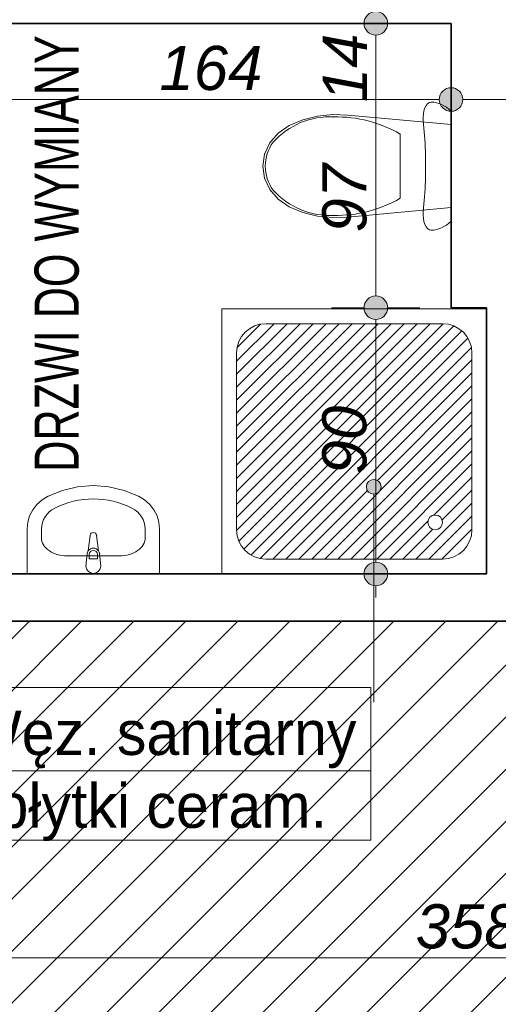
# Model space of a CAD drawing. Header units: millimetres. Extents: x -50073 to 84772, y -78870 to -35317.
# Tile 49 of 125: x 12049 to 13675, y -60013 to -56668. Entities that reach past the tile are written whole.
import ezdxf
from ezdxf.enums import TextEntityAlignment as Align

# ---------------------------------------------------------------- set-up
doc = ezdxf.new("R2010")
doc.units = ezdxf.units.MM
doc.header["$MEASUREMENT"] = 0
for name, color, linetype, lineweight in [('0_Nr_pióra__3', 7, 'Continuous', 20), ('_podkład_Nr_pióra__1', 7, 'Continuous', 0), ('Konstrukcja - Ściany zew_Nr_pióra__6', 7, 'Continuous', 35), ('Metryczki pomieszczeń ArchiCADa_Nr_pióra__1', 7, 'Continuous', 0), ('Wnetrze - Sanitariaty_Nr_pióra__22', 8, 'Continuous', 13), ('Wymiarowanie - Ogólne_Nr_pióra__82', 114, 'Continuous', 13)]:
    doc.layers.add(name, color=color, linetype=linetype, lineweight=lineweight)
for name, color, linetype in [('_podkład', 7, 'Continuous'), ('Elementy modelu - Strefy', 7, 'Continuous'), ('Wymiarowanie - Ogólne', 7, 'Continuous')]:
    doc.layers.add(name, color=color, linetype=linetype)
doc.layers.add('Wnętrze - Umeblowanie_Nr_pióra__234', color=7, linetype='Continuous', lineweight=0, true_color=0x9f9f9f)
doc.styles.add('GENERATED_STYLE_1', font='txt')
doc.styles.add('GENERATED_STYLE_2', font='txt')
doc.styles.add('GENERATED_STYLE_3', font='txt')
doc.styles.add('GENERATED_STYLE_4', font='txt')
doc.dimstyles.new('GENERATED_STYLE__1', dxfattribs={"dimtxt": 150, "dimasz": 152, "dimexe": 0.18, "dimexo": 0, "dimgap": 0.09, "dimtad": 1, "dimlfac": 0.1, "dimzin": 0, "dimdsep": 46, "dimtxsty": 'GENERATED_STYLE_3', "dimblk": 'ARROWHEAD_11', "dimblk1": 'ARROWHEAD_11', "dimblk2": 'ARROWHEAD_11', "dimcen": 0.09, "dimclrd": 114, "dimclre": 114, "dimclrt": 114, "dimazin": 0, "dimtfac": 1, "dimtdec": 4, "dimtmove": 0, "dimatfit": 3, "dimfxl": 1, "dimtolj": 1, "dimtzin": 0, "dimarcsym": 0})
doc.dimstyles.new('GENERATED_STYLE__2', dxfattribs={"dimtxt": 150, "dimasz": 152, "dimexe": 0.18, "dimexo": 0, "dimgap": 0.09, "dimtad": 1, "dimtih": 1, "dimtoh": 1, "dimlfac": 0.1, "dimzin": 0, "dimdsep": 46, "dimtxsty": 'GENERATED_STYLE_3', "dimblk": 'ARROWHEAD_11', "dimblk1": 'ARROWHEAD_11', "dimblk2": 'ARROWHEAD_11', "dimcen": 0.09, "dimclrd": 114, "dimclre": 114, "dimclrt": 114, "dimazin": 0, "dimtfac": 1, "dimtdec": 4, "dimtmove": 0, "dimatfit": 3, "dimfxl": 1, "dimtolj": 1, "dimtzin": 0, "dimarcsym": 0})

# ---------------------------------------------------------------- blocks, each defined once
blk = doc.blocks.new('Węz. sanitarny_1_11_11', base_point=(11817.9, -59219.1))
at = {"layer": 'Metryczki pomieszczeń ArchiCADa_Nr_pióra__1', "linetype": 'Continuous'}
for p, q in [((11099.7, -58936.2), (13242.1, -58936.2)), ((11099.7, -59454.8), (11099.7, -58936.2)), ((11135.6, -58962.2), (11782, -58962.2)), ((11135.6, -59188.4), (11135.6, -58962.2)), ((11782, -58962.2), (11782, -59188.4)), ((11817.9, -58936.2), (11817.9, -59454.8)), ((13242.1, -58936.2), (13242.1, -59454.8)), ((11782, -59188.4), (11135.6, -59188.4)), ((11099.7, -59219.1), (13242.1, -59219.1)), ((13242.1, -59454.8), (11099.7, -59454.8))]:
    blk.add_line(p, q, dxfattribs=at)
at = {"layer": 'Metryczki pomieszczeń ArchiCADa_Nr_pióra__1'}
for tag, height, style, p in [('ROOM_NUMBER', 180, 'GENERATED_STYLE_2', (11458.8, -59064.1)), ('ROOM_NAME', 150, 'GENERATED_STYLE_1', (12530, -59090.7)), ('ROOM_CALC_AREA', 150, 'GENERATED_STYLE_1', (11458.8, -59331.1)), ('floor_f', 150, 'GENERATED_STYLE_1', (12530, -59338.2))]:
    blk.add_attdef(tag, text='', height=height, dxfattribs=dict(at, style=style)).set_placement(p, align=Align.MIDDLE_CENTER)
blk = doc.blocks.new('*D151')
at = {"layer": 'Wymiarowanie - Ogólne_Nr_pióra__82', "linetype": 'Continuous'}
for points in [[(-2271.8, -37650.7), (-2274.8, -37635.4), (-2283.5, -37622.4), (-2296.5, -37613.7), (-2311.8, -37610.7), (-2327.1, -37613.7), (-2340.1, -37622.4), (-2348.7, -37635.4), (-2351.8, -37650.7), (-2348.7, -37666), (-2340.1, -37679), (-2327.1, -37687.6), (-2311.8, -37690.7), (-2296.5, -37687.6), (-2283.5, -37679), (-2274.8, -37666)], [(-2271.8, -57097.7), (-2274.8, -57082.4), (-2283.5, -57069.4), (-2296.5, -57060.7), (-2311.8, -57057.7), (-2327.1, -57060.7), (-2340.1, -57069.4), (-2348.7, -57082.4), (-2351.8, -57097.7), (-2348.7, -57113), (-2340.1, -57125.9), (-2327.1, -57134.6), (-2311.8, -57137.7), (-2296.5, -57134.6), (-2283.5, -57125.9), (-2274.8, -57113)]]:
    blk.add_hatch(color=256, dxfattribs=at).paths.add_polyline_path(points)
for p, q in [((-2311.8, -37610.7), (-2311.8, -37570.7)), ((-2351.8, -37650.7), (-2461.8, -37650.7)), ((-2161.8, -37650.7), (-2271.8, -37650.7)), ((-2311.8, -57057.7), (-2311.8, -37690.7)), ((-2351.8, -57097.7), (-2461.8, -57097.7)), ((-2161.8, -57097.7), (-2271.8, -57097.7)), ((-2311.8, -57177.7), (-2311.8, -57137.7))]:
    blk.add_line(p, q, dxfattribs=at)
for centre in [(-2311.8, -37650.7), (-2311.8, -57097.7)]:
    blk.add_circle(centre, 40, dxfattribs=at)
at = {"layer": 'Wymiarowanie - Ogólne_Nr_pióra__82', "insert": (-2341.8, -47716.3), "char_height": 150, "attachment_point": 7, "rotation": 90, "style": 'GENERATED_STYLE_3'}
blk.add_mtext('\\A1;{\\fArial|b0|i1|c238|p38;1\xa0944,7}', dxfattribs=at)
blk = doc.blocks.new('ARROWHEAD_11')
at = {"color": 0, "linetype": 'Continuous', "lineweight": 0}
blk.add_line((0, 0), (-1, 0), dxfattribs=at)
at = {"color": 0, "linetype": 'Continuous', "lineweight": 0, "const_width": 0.25, "flags": 128}
blk.add_lwpolyline([(-0.125, 0, 1), (0.125, 0, 1)], format="xyb", close=True, dxfattribs=at)
blk = doc.blocks.new('*D293')
at = {"layer": 'Wymiarowanie - Ogólne_Nr_pióra__82', "linetype": 'Continuous'}
for points in [[(11814.6, -59854.8), (11811.6, -59839.5), (11802.9, -59826.5), (11789.9, -59817.9), (11774.6, -59814.8), (11759.3, -59817.9), (11746.3, -59826.5), (11737.7, -59839.5), (11734.6, -59854.8), (11737.7, -59870.1), (11746.3, -59883.1), (11759.3, -59891.8), (11774.6, -59894.8), (11789.9, -59891.8), (11802.9, -59883.1), (11811.6, -59870.1)], [(15395.6, -59854.8), (15392.6, -59839.5), (15383.9, -59826.5), (15370.9, -59817.9), (15355.6, -59814.8), (15340.3, -59817.9), (15327.3, -59826.5), (15318.7, -59839.5), (15315.6, -59854.8), (15318.7, -59870.1), (15327.3, -59883.1), (15340.3, -59891.8), (15355.6, -59894.8), (15370.9, -59891.8), (15383.9, -59883.1), (15392.6, -59870.1)]]:
    blk.add_hatch(color=256, dxfattribs=at).paths.add_polyline_path(points)
for p, q in [((11774.6, -59814.8), (11774.6, -59704.8)), ((15355.6, -59814.8), (15355.6, -59704.8)), ((11814.6, -59854.8), (15315.6, -59854.8)), ((11774.6, -60004.8), (11774.6, -59894.8)), ((15355.6, -60004.8), (15355.6, -59894.8))]:
    blk.add_line(p, q, dxfattribs=at)
for centre in [(11774.6, -59854.8), (15355.6, -59854.8)]:
    blk.add_circle(centre, 40, dxfattribs=at)
at = {"layer": 'Wymiarowanie - Ogólne_Nr_pióra__82', "insert": (13394.4, -59824.8), "char_height": 150, "attachment_point": 7, "style": 'GENERATED_STYLE_3'}
blk.add_mtext('\\A1;{\\fArial|b0|i1|c238|p38;358}', dxfattribs=at)
blk = doc.blocks.new('*D429')
at = {"layer": 'Wymiarowanie - Ogólne_Nr_pióra__82', "linetype": 'Continuous'}
for points in [[(11914.6, -56939.2), (11911.6, -56923.9), (11902.9, -56910.9), (11889.9, -56902.2), (11874.6, -56899.2), (11859.3, -56902.2), (11846.3, -56910.9), (11837.7, -56923.9), (11834.6, -56939.2), (11837.7, -56954.5), (11846.3, -56967.5), (11859.3, -56976.1), (11874.6, -56979.2), (11889.9, -56976.1), (11902.9, -56967.5), (11911.6, -56954.5)], [(13554.6, -56939.2), (13551.6, -56923.9), (13542.9, -56910.9), (13529.9, -56902.2), (13514.6, -56899.2), (13499.3, -56902.2), (13486.3, -56910.9), (13477.6, -56923.9), (13474.6, -56939.2), (13477.6, -56954.5), (13486.3, -56967.5), (13499.3, -56976.1), (13514.6, -56979.2), (13529.9, -56976.1), (13542.9, -56967.5), (13551.6, -56954.5)]]:
    blk.add_hatch(color=256, dxfattribs=at).paths.add_polyline_path(points)
for p, q in [((11874.6, -56899.2), (11874.6, -56789.2)), ((13514.6, -56899.2), (13514.6, -56789.2)), ((11914.6, -56939.2), (13474.6, -56939.2)), ((11874.6, -57089.2), (11874.6, -56979.2)), ((13514.6, -57089.2), (13514.6, -56979.2))]:
    blk.add_line(p, q, dxfattribs=at)
for centre in [(11874.6, -56939.2), (13514.6, -56939.2)]:
    blk.add_circle(centre, 40, dxfattribs=at)
at = {"layer": 'Wymiarowanie - Ogólne_Nr_pióra__82', "insert": (12523.9, -56909.2), "char_height": 150, "attachment_point": 7, "style": 'GENERATED_STYLE_3'}
blk.add_mtext('\\A1;{\\fArial|b0|i1|c238|p38;164}', dxfattribs=at)
blk = doc.blocks.new('*D430')
at = {"layer": 'Wymiarowanie - Ogólne_Nr_pióra__82', "linetype": 'Continuous'}
for points in [[(13554.6, -56939.2), (13551.6, -56923.9), (13542.9, -56910.9), (13529.9, -56902.2), (13514.6, -56899.2), (13499.3, -56902.2), (13486.3, -56910.9), (13477.6, -56923.9), (13474.6, -56939.2), (13477.6, -56954.5), (13486.3, -56967.5), (13499.3, -56976.1), (13514.6, -56979.2), (13529.9, -56976.1), (13542.9, -56967.5), (13551.6, -56954.5)], [(14225.6, -56939.2), (14222.6, -56923.9), (14213.9, -56910.9), (14200.9, -56902.2), (14185.6, -56899.2), (14170.3, -56902.2), (14157.3, -56910.9), (14148.6, -56923.9), (14145.6, -56939.2), (14148.6, -56954.5), (14157.3, -56967.5), (14170.3, -56976.1), (14185.6, -56979.2), (14200.9, -56976.1), (14213.9, -56967.5), (14222.6, -56954.5)]]:
    blk.add_hatch(color=256, dxfattribs=at).paths.add_polyline_path(points)
for p, q in [((13514.6, -56899.2), (13514.6, -56789.2)), ((14185.6, -56899.2), (14185.6, -56789.2)), ((13554.6, -56939.2), (14145.6, -56939.2)), ((13514.6, -57089.2), (13514.6, -56979.2)), ((14185.6, -57089.2), (14185.6, -56979.2))]:
    blk.add_line(p, q, dxfattribs=at)
for centre in [(13514.6, -56939.2), (14185.6, -56939.2)]:
    blk.add_circle(centre, 40, dxfattribs=at)
at = {"layer": 'Wymiarowanie - Ogólne_Nr_pióra__82', "insert": (13736.3, -56909.2), "char_height": 150, "attachment_point": 7, "style": 'GENERATED_STYLE_3'}
blk.add_mtext('\\A1;{\\fArial|b0|i1|c238|p38;67}', dxfattribs=at)
blk = doc.blocks.new('*D480')
at = {"layer": 'Wymiarowanie - Ogólne_Nr_pióra__82', "linetype": 'Continuous'}
for points in [[(13299, -57646.6), (13295.9, -57631.3), (13287.3, -57618.3), (13274.3, -57609.7), (13259, -57606.6), (13243.7, -57609.7), (13230.7, -57618.3), (13222, -57631.3), (13219, -57646.6), (13222, -57661.9), (13230.7, -57674.9), (13243.7, -57683.6), (13259, -57686.6), (13274.3, -57683.6), (13287.3, -57674.9), (13295.9, -57661.9)], [(13299, -58550.7), (13295.9, -58535.4), (13287.3, -58522.4), (13274.3, -58513.7), (13259, -58510.7), (13243.7, -58513.7), (13230.7, -58522.4), (13222, -58535.4), (13219, -58550.7), (13222, -58566), (13230.7, -58579), (13243.7, -58587.6), (13259, -58590.7), (13274.3, -58587.6), (13287.3, -58579), (13295.9, -58566)]]:
    blk.add_hatch(color=256, dxfattribs=at).paths.add_polyline_path(points)
for p, q in [((13219, -57646.6), (13109, -57646.6)), ((13409, -57646.6), (13299, -57646.6)), ((13259, -58510.7), (13259, -57686.6)), ((13219, -58550.7), (13109, -58550.7)), ((13409, -58550.7), (13299, -58550.7)), ((13259, -58630.7), (13259, -58590.7))]:
    blk.add_line(p, q, dxfattribs=at)
for centre in [(13259, -57646.6), (13259, -58550.7)]:
    blk.add_circle(centre, 40, dxfattribs=at)
at = {"layer": 'Wymiarowanie - Ogólne_Nr_pióra__82', "insert": (13229, -58212.5), "char_height": 150, "attachment_point": 7, "rotation": 90, "style": 'GENERATED_STYLE_3'}
blk.add_mtext('\\A1;{\\fArial|b0|i1|c238|p38;90}', dxfattribs=at)
blk = doc.blocks.new('*D481')
at = {"layer": 'Wymiarowanie - Ogólne_Nr_pióra__82', "linetype": 'Continuous'}
for points in [[(13299, -56680.6), (13295.9, -56665.3), (13287.3, -56652.4), (13274.3, -56643.7), (13259, -56640.6), (13243.7, -56643.7), (13230.7, -56652.4), (13222, -56665.3), (13219, -56680.6), (13222, -56695.9), (13230.7, -56708.9), (13243.7, -56717.6), (13259, -56720.6), (13274.3, -56717.6), (13287.3, -56708.9), (13295.9, -56695.9)], [(13299, -57646.6), (13295.9, -57631.3), (13287.3, -57618.3), (13274.3, -57609.7), (13259, -57606.6), (13243.7, -57609.7), (13230.7, -57618.3), (13222, -57631.3), (13219, -57646.6), (13222, -57661.9), (13230.7, -57674.9), (13243.7, -57683.6), (13259, -57686.6), (13274.3, -57683.6), (13287.3, -57674.9), (13295.9, -57661.9)]]:
    blk.add_hatch(color=256, dxfattribs=at).paths.add_polyline_path(points)
for p, q in [((13219, -56680.6), (13109, -56680.6)), ((13409, -56680.6), (13299, -56680.6)), ((13259, -57606.6), (13259, -56720.6)), ((13219, -57646.6), (13109, -57646.6)), ((13409, -57646.6), (13299, -57646.6))]:
    blk.add_line(p, q, dxfattribs=at)
for centre in [(13259, -56680.6), (13259, -57646.6)]:
    blk.add_circle(centre, 40, dxfattribs=at)
at = {"layer": 'Wymiarowanie - Ogólne_Nr_pióra__82', "char_height": 150, "attachment_point": 7, "rotation": 90, "style": 'GENERATED_STYLE_3'}
for s, insert in [('\\A1;{\\fArial|b0|i1|c238|p38;14}', (13229, -56948.3)), ('\\A1;{\\fArial|b0|i1|c238|p38;97}', (13229, -57391.3))]:
    blk.add_mtext(s, dxfattribs=dict(at, insert=insert))
blk = doc.blocks.new('*D482')
at = {"layer": 'Wymiarowanie - Ogólne_Nr_pióra__82', "linetype": 'Continuous'}
for points in [[(13299, -56540.6), (13295.9, -56525.3), (13287.3, -56512.4), (13274.3, -56503.7), (13259, -56500.6), (13243.7, -56503.7), (13230.7, -56512.4), (13222, -56525.3), (13219, -56540.6), (13222, -56555.9), (13230.7, -56568.9), (13243.7, -56577.6), (13259, -56580.6), (13274.3, -56577.6), (13287.3, -56568.9), (13295.9, -56555.9)], [(13299, -56680.6), (13295.9, -56665.3), (13287.3, -56652.4), (13274.3, -56643.7), (13259, -56640.6), (13243.7, -56643.7), (13230.7, -56652.4), (13222, -56665.3), (13219, -56680.6), (13222, -56695.9), (13230.7, -56708.9), (13243.7, -56717.6), (13259, -56720.6), (13274.3, -56717.6), (13287.3, -56708.9), (13295.9, -56695.9)]]:
    blk.add_hatch(color=256, dxfattribs=at).paths.add_polyline_path(points)
for p, q in [((13219, -56540.6), (13109, -56540.6)), ((13409, -56540.6), (13299, -56540.6)), ((13259, -56640.6), (13259, -56580.6)), ((13219, -56680.6), (13109, -56680.6)), ((13409, -56680.6), (13299, -56680.6))]:
    blk.add_line(p, q, dxfattribs=at)
for centre in [(13259, -56540.6), (13259, -56680.6)]:
    blk.add_circle(centre, 40, dxfattribs=at)

msp = doc.modelspace()

# ---------------------------------------------------------------- hatches: boundary and pattern name
h = msp.add_hatch()
h.set_pattern_fill('ANSI31', color=6, scale=1000)
h.set_pattern_definition([(45, (-50072.86, -74020.64), (-88.38835, 88.38835), [])])
h.paths.add_polyline_path([(2644.596, -62100.641), (7974.596, -62100.641), (7974.596, -64220.641), (9744.596, -64270.641), (21114.596, -64270.641), (21114.596, -74020.641), (27274.596, -74020.641), (27274.596, -71940.641), (25294.596, -71940.641), (24264.596, -71000.641), (24264.596, -63210.678), (23794.596, -63210.678), (23794.596, -61870.678), (26194.596, -61870.678), (26194.596, -56680.641), (24594.623, -56680.641), (24594.623, -58720.641), (22604.596, -58720.641), (22604.596, -56680.641), (19225.623, -56680.641), (19225.623, -58710.678), (17495.623, -58710.678), (11774.623, -58710.678), (11774.623, -56680.641), (8425.623, -56655.641), (8425.623, -58710.678), (4584.623, -58710.678), (4584.623, -56660.641), (2644.596, -56660.641)])
h.paths.add_polyline_path([(15447.036, -61501.268), (13419.007, -61501.268), (13419.007, -61271.05), (15447.036, -61271.05)], flags=24)
h = msp.add_hatch()
h.set_pattern_fill('ANSI31', color=5, scale=250)
h.set_pattern_definition([(45, (5604.596, -69870.678), (-22.097087, 22.097087), [])])
h.paths.add_polyline_path([(25564.596, -62180.678, -0.41421356), (25664.596, -62080.678), (26264.596, -62080.678, -0.41421356), (26364.596, -62180.678), (26364.596, -62780.678, -0.41421356), (26264.596, -62880.678), (25664.596, -62880.678, -0.41421356), (25564.596, -62780.678)])
h.paths.add_polyline_path([(26214.596, -62205.678, 1), (26264.596, -62205.678, 1)], flags=16)
h.paths.add_polyline_path([(27054.596, -56830.641, -0.41421356), (27154.596, -56730.641), (27754.596, -56730.641, -0.41421356), (27854.596, -56830.641), (27854.596, -57430.641, -0.41421356), (27754.596, -57530.641), (27154.596, -57530.641, -0.41421356), (27054.596, -57430.641)])
h.paths.add_polyline_path([(27704.596, -56855.641, 1), (27754.596, -56855.641, 1)], flags=16)
h.paths.add_polyline_path([(23594.623, -57810.641, -0.41421356), (23694.623, -57710.641), (24294.623, -57710.641, -0.41421356), (24394.623, -57810.641), (24394.623, -58410.641, -0.41421356), (24294.623, -58510.641), (23694.623, -58510.641, -0.41421356), (23594.623, -58410.641)])
h.paths.add_polyline_path([(24244.623, -58385.641, 1), (24294.623, -58385.641, 1)], flags=16)
h.paths.add_polyline_path([(17350.623, -58410.678), (17350.623, -57810.678, -0.41421356), (17450.623, -57710.678), (18050.623, -57710.678, -0.41421356), (18150.623, -57810.678), (18150.623, -58410.678, -0.41421356), (18050.623, -58510.678), (17610.673, -58510.678), (17610.673, -58302.351, 2.41421356), (17585.673, -58277.351, 0.41421356), (17610.673, -58302.351), (17610.673, -58510.678), (17450.623, -58510.678, -0.41421356)])
h.paths.add_polyline_path([(17450.623, -58385.678, 1), (17500.623, -58385.678, 1)], flags=16)
h.paths.add_polyline_path([(13845.623, -57820.678), (13845.623, -58420.678, 0.40815319), (13943.549, -58520.656), (13943.549, -58395.678), (13943.549, -58257.419, -2.41421356), (13968.549, -58232.419, -0.41421356), (13943.549, -58257.419), (13943.549, -58395.678), (13943.549, -58520.656, 0.00518396), (13945.623, -58520.678), (14545.623, -58520.678, 0.41421356), (14645.623, -58420.678), (14645.623, -57820.678, 0.41421356), (14545.623, -57720.678), (13945.623, -57720.678, 0.41421356)])
h.paths.add_polyline_path([(13945.623, -58395.678, 1), (13995.623, -58395.678, 1)], flags=16)
h.paths.add_polyline_path([(12785.623, -58400.678), (12785.623, -57800.678, -0.41421356), (12885.623, -57700.678), (13485.623, -57700.678, -0.41421356), (13585.623, -57800.678), (13585.623, -58400.678, -0.41421356), (13485.623, -58500.678), (13251.864, -58500.678), (13251.864, -58279.885, 2.41421356), (13226.864, -58254.885, 0.41421356), (13251.864, -58279.885), (13251.864, -58500.678), (12885.623, -58500.678, -0.41421356)])
h.paths.add_polyline_path([(13435.623, -58375.678, 1), (13485.623, -58375.678, 1)], flags=16)
h.paths.add_polyline_path([(6669.596, -58410.678), (6669.596, -57810.678, -0.41421356), (6769.596, -57710.678), (7369.596, -57710.678, -0.41421356), (7469.596, -57810.678), (7469.596, -58410.678, -0.41421356), (7369.596, -58510.678), (6769.596, -58510.678, -0.08881129), (6734.902, -58504.466), (6734.902, -58234.953, 2.41421356), (6709.902, -58209.953, 0.41421356), (6734.902, -58234.953), (6734.902, -58504.466, -0.31385648)])
h.paths.add_polyline_path([(6769.596, -58385.678, 1), (6819.596, -58385.678, 1)], flags=16)
h.paths.add_polyline_path([(24464.596, -69770.678), (24464.596, -69170.678, -0.41421356), (24564.596, -69070.678), (25164.596, -69070.678, -0.41421356), (25264.596, -69170.678), (25264.596, -69770.678, -0.41421356), (25164.596, -69870.678), (24564.596, -69870.678, -0.24955295), (24481.645, -69826.527), (24641.759, -69826.527, 2.41421356), (24666.759, -69801.527, 0.41421356), (24641.759, -69826.527), (24481.645, -69826.527, -0.14923451)])
h.paths.add_polyline_path([(24564.596, -69195.678, 1), (24614.596, -69195.678, 1)], flags=16)
h.paths.add_polyline_path([(5604.596, -57820.678), (5604.596, -58420.678, 0.41421356), (5704.596, -58520.678), (6031.963, -58520.678), (6031.963, -58302.351, -2.41421356), (6056.963, -58277.351, -0.41421356), (6031.963, -58302.351), (6031.963, -58520.678), (6304.596, -58520.678, 0.41421356), (6404.596, -58420.678), (6404.596, -57820.678, 0.41421356), (6304.596, -57720.678), (5704.596, -57720.678, 0.41421356)])
h.paths.add_polyline_path([(6254.596, -58395.678, 1), (6304.596, -58395.678, 1)], flags=16)
h.paths.add_polyline_path([(23871.254, -57979.071), (23871.254, -58256.97), (23643.082, -58256.97), (23643.082, -57979.071)], flags=24)
h.paths.add_polyline_path([(7095.024, -57966.098), (7095.024, -58262.005), (6866.852, -58262.005), (6866.852, -57966.098)], flags=24)
h.paths.add_polyline_path([(25506.814, -69309.87), (25092.524, -69309.87), (25092.524, -69081.699), (25506.814, -69081.699)], flags=9)
h.paths.add_polyline_path([(25638.09, -62879.269), (25242.524, -62879.269), (25242.524, -62651.097), (25638.09, -62651.097)], flags=9)
h.paths.add_polyline_path([(25022.483, -69783.476), (25022.483, -70179.043), (24794.311, -70179.043), (24794.311, -69783.476)], flags=9)
h.paths.add_polyline_path([(27301.714, -56946.363), (26906.353, -56946.363), (26906.353, -56718.089), (27301.714, -56718.089)], flags=9)
h.paths.add_polyline_path([(13266.179, -57954.077), (13266.179, -58249.984), (13038.007, -58249.984), (13038.007, -57954.077)], flags=9)
h.paths.add_polyline_path([(25865.437, -61877.575), (25865.437, -62175.836), (25637.265, -62175.836), (25637.265, -61877.575)], flags=9)
h.paths.add_polyline_path([(14702.816, -57987.839), (14702.816, -58282.007), (14474.541, -58282.007), (14474.541, -57987.839)], flags=9)
h.paths.add_polyline_path([(26389.895, -62879.269), (26109.438, -62879.269), (26109.438, -62651.097), (26389.895, -62651.097)], flags=9)
h.paths.add_polyline_path([(27448.011, -56706.263), (27448.011, -56985.799), (27219.839, -56985.799), (27219.839, -56706.263)], flags=9)
h.paths.add_polyline_path([(5614.922, -58005.357), (5614.922, -58283.257), (5386.75, -58283.257), (5386.75, -58005.357)], flags=9)
at = {"layer": '_podkład', "linetype": 'Continuous', "lineweight": 0, "true_color": 0x000000}
msp.add_hatch(color=18, dxfattribs=at).paths.add_polyline_path([(13276.864, -58254.885), (13274.961, -58245.318), (13269.541, -58237.207), (13261.431, -58231.788), (13251.864, -58229.885), (13242.297, -58231.788), (13234.186, -58237.207), (13228.767, -58245.318), (13226.864, -58254.885), (13228.767, -58264.452), (13234.186, -58272.563), (13242.297, -58277.982), (13251.864, -58279.885), (13261.431, -58277.982), (13269.541, -58272.563), (13274.961, -58264.452)])

# ---------------------------------------------------------------- linework, layer by layer
at = {"color": 6}
msp.add_lwpolyline([(9744.596, -64270.641), (7974.596, -64220.641), (7974.596, -62100.641), (2644.596, -62100.641), (2644.596, -56660.641), (4584.623, -56660.641), (4584.623, -58710.678), (8425.623, -58710.678), (8425.623, -56655.641), (11774.623, -56680.641), (11774.623, -58710.678), (17495.623, -58710.678), (19225.623, -58710.678), (19225.623, -56680.641), (22604.596, -56680.641)], dxfattribs=at)
msp.add_lwpolyline([(9744.596, -64270.641), (7974.596, -64220.641), (7974.596, -62100.641), (2644.596, -62100.641), (2644.596, -56660.641), (4584.623, -56660.641), (4584.623, -58710.678), (8425.623, -58710.678), (8425.623, -56655.641), (11774.623, -56680.641), (11774.623, -58710.678), (17495.623, -58710.678), (19225.623, -58710.678), (19225.623, -56680.641), (22604.596, -56680.641)], dxfattribs=at)
at = {"layer": '_podkład_Nr_pióra__1', "linetype": 'Continuous'}
msp.add_line((13251.864, -58986.825), (13251.864, -58279.885), dxfattribs=at)
msp.add_circle((13251.864, -58254.885), 25, dxfattribs=at)
at = {"layer": 'Konstrukcja - Ściany zew_Nr_pióra__6', "linetype": 'Continuous', "flags": 128}
for points in [[(11874.623, -56680.641), (13514.596, -56680.641)], [(13514.596, -56680.641), (13514.596, -57646.632)], [(13514.596, -57646.632), (13634.596, -57646.632)], [(13634.596, -57646.632), (13634.596, -57690.678)], [(13634.596, -57690.678), (13634.596, -58550.678)], [(13634.596, -58550.678), (11874.623, -58550.678)], [(11774.623, -58710.678), (13794.596, -58710.678)]]:
    msp.add_lwpolyline(points, dxfattribs=at)
at = {"layer": 'Wnetrze - Sanitariaty_Nr_pióra__22', "linetype": 'Continuous'}
for p, q in [((13430.196, -56959.312), (13435.378, -56953.209)), ((13435.378, -56953.209), (13441.136, -56949.424)), ((13441.136, -56949.424), (13447.19, -56948.141)), ((13447.19, -56948.141), (13455.932, -56948.63)), ((13455.932, -56948.63), (13464.644, -56950.095)), ((13464.644, -56950.095), (13473.295, -56952.531)), ((13473.295, -56952.531), (13481.857, -56955.931)), ((13481.857, -56955.931), (13490.3, -56960.281)), ((13419.628, -56999.58), (13420.428, -56988.071)), ((13420.428, -56988.071), (13422.534, -56977.179)), ((13422.534, -56977.179), (13425.844, -56967.434)), ((13425.844, -56967.434), (13430.196, -56959.312)), ((13490.3, -56960.281), (13498.594, -56965.567)), ((13498.594, -56965.567), (13506.711, -56971.772)), ((13506.711, -56971.772), (13514.623, -56978.873)), ((13514.623, -56978.873), (13514.623, -57352.41)), ((12964.513, -57027.644), (13011.451, -57008.623)), ((13011.451, -57008.623), (13061.197, -56996.218)), ((13061.197, -56996.218), (13112.543, -56990.73)), ((13112.543, -56990.73), (13164.24, -56992.293)), ((13164.24, -56992.293), (13514.623, -57024.667)), ((13420.174, -57011.142), (13419.628, -56999.58)), ((13423.733, -57049.426), (13420.174, -57011.142)), ((12898.799, -57086.284), (12927.317, -57053.241)), ((12927.317, -57053.241), (12964.513, -57027.644)), ((13341.58, -57056.7), (13341.58, -57165.641)), ((13426.282, -57088.002), (13423.733, -57049.426)), ((13514.623, -57024.667), (13514.623, -57306.616)), ((12880.839, -57124.593), (12898.799, -57086.284)), ((12910.073, -57084.565), (12910.073, -57084.565)), ((13427.814, -57126.773), (13426.282, -57088.002)), ((12874.622, -57165.641), (12880.839, -57124.593)), ((13428.325, -57165.641), (13427.814, -57126.773)), ((12880.839, -57206.69), (12874.622, -57165.641)), ((12883.262, -57165.64), (12883.262, -57165.641)), ((13341.58, -57165.641), (13341.58, -57274.583)), ((13427.814, -57204.51), (13428.325, -57165.641)), ((12898.799, -57244.998), (12880.839, -57206.69)), ((13426.282, -57243.281), (13427.814, -57204.51)), ((12927.317, -57278.041), (12898.799, -57244.998)), ((13423.733, -57281.857), (13426.282, -57243.281)), ((12964.513, -57303.639), (12927.317, -57278.041)), ((13420.174, -57320.141), (13423.733, -57281.857)), ((13011.451, -57322.66), (12964.513, -57303.639)), ((13061.197, -57335.065), (13011.451, -57322.66)), ((13514.623, -57306.616), (13164.24, -57338.99)), ((13419.628, -57331.703), (13420.174, -57320.141)), ((13112.543, -57340.553), (13061.197, -57335.065)), ((13164.24, -57338.99), (13112.543, -57340.553)), ((13420.428, -57343.211), (13419.628, -57331.703)), ((13422.534, -57354.104), (13420.428, -57343.211)), ((13425.844, -57363.849), (13422.534, -57354.104)), ((13514.623, -57352.41), (13506.711, -57359.511)), ((13430.196, -57371.971), (13425.844, -57363.849)), ((13435.378, -57378.074), (13430.196, -57371.971)), ((13441.136, -57381.859), (13435.378, -57378.074)), ((13447.19, -57383.142), (13441.136, -57381.859)), ((13455.932, -57382.653), (13447.19, -57383.142)), ((13464.644, -57381.188), (13455.932, -57382.653)), ((13473.295, -57378.751), (13464.644, -57381.188)), ((13481.857, -57375.352), (13473.295, -57378.751)), ((13490.3, -57371.002), (13481.857, -57375.352)), ((13498.594, -57365.715), (13490.3, -57371.002)), ((13506.711, -57359.511), (13498.594, -57365.715)), ((12194.386, -58266.99), (12246.152, -58254.791)), ((12246.152, -58254.791), (12299.373, -58250.687)), ((12299.373, -58250.687), (12352.594, -58254.791)), ((12352.594, -58254.791), (12404.359, -58266.99)), ((12125.259, -58299.438), (12145.492, -58286.951)), ((12145.492, -58286.951), (12194.386, -58266.99)), ((12404.359, -58266.99), (12453.253, -58286.951)), ((12453.253, -58286.951), (12473.487, -58299.438)), ((12093.499, -58333.358), (12107.741, -58315.073)), ((12107.741, -58315.073), (12125.259, -58299.438)), ((12473.487, -58299.438), (12491.005, -58315.073)), ((12491.005, -58315.073), (12505.247, -58333.358)), ((12076.544, -58375.469), (12082.988, -58353.706)), ((12082.988, -58353.706), (12093.499, -58333.358)), ((12505.247, -58333.358), (12515.758, -58353.706)), ((12515.758, -58353.706), (12522.202, -58375.469)), ((12074.373, -58397.951), (12076.544, -58375.469)), ((12522.202, -58375.469), (12524.373, -58397.951)), ((12074.373, -58550.678), (12074.373, -58397.951)), ((12123.286, -58428.496), (12123.286, -58397.951)), ((12281.643, -58472.666), (12288.273, -58419.732)), ((12310.473, -58419.732), (12317.103, -58472.666)), ((12475.46, -58428.496), (12475.46, -58397.951)), ((12524.373, -58397.951), (12524.373, -58550.678)), ((12388.492, -58489.132), (12210.253, -58489.132)), ((12274.373, -58524.132), (12278.373, -58482.18)), ((12285.773, -58484.351), (12285.773, -58499.222)), ((12312.973, -58499.222), (12312.973, -58484.351)), ((12320.373, -58482.18), (12324.373, -58524.132)), ((12285.773, -58499.222), (12312.973, -58499.222)), ((12524.373, -58550.678), (12074.373, -58550.678))]:
    msp.add_line(p, q, dxfattribs=at)
for centre, radius, start, end in [((13102.319, -57255.102), 256.976, 86.804848, 138.424498), ((13126.686, -57423.737), 425.383, 59.651766, 91.353931), ((13021.864, -57166.453), 138.562, 143.777189, 179.664406), ((13021.867, -57164.828), 138.565, 180.335586, 216.222804), ((13102.319, -57076.181), 256.976, 221.575502, 273.195152), ((13126.686, -56907.546), 425.383, 268.646069, 300.348234), ((12299.373, -58421.123), 11.187, 7.138925, 172.861075), ((12299.373, -58484.08), 21.086, 147.228975, 174.830393), ((12299.373, -58484.08), 21.086, 32.771025, 147.228975), ((12299.373, -58484.351), 13.6, 0, 180), ((12299.373, -58484.08), 21.086, 5.169607, 32.771025), ((12299.373, -58524.132), 25, 180, 0)]:
    msp.add_arc(centre, radius, start, end, dxfattribs=at)
for centre, major_axis, ratio, start_param, end_param in [((12299.373, -58550.678), (273.913, 0), 0.92929293, 1.07382149, 2.06777117), ((12210.234, -58397.951), (86.948, 0), 0.92929293, 2.06777116, 3.14159265), ((12388.512, -58397.951), (86.948, 0), 0.92929293, 0, 1.0738215), ((12210.351, -58428.496), (87.049, 0), 0.69657392, 3.14159265, 4.71238898), ((12388.395, -58428.496), (87.049, 0), 0.69657392, 4.71238898, 6.28318531)]:
    msp.add_ellipse(centre, major_axis=major_axis, ratio=ratio, start_param=start_param, end_param=end_param, dxfattribs=at)
for p in [(13116.638, -56998.605), (13341.58, -57056.7), (12910.073, -57246.718), (13116.638, -57332.678), (12310.473, -58419.732), (12281.643, -58472.666), (12320.373, -58482.18), (12274.373, -58524.132)]:
    msp.add_point(p, dxfattribs=at)
at = {"layer": 'Wnętrze - Umeblowanie_Nr_pióra__234', "linetype": 'Continuous'}
for p, q in [((12735.623, -57650.678), (13635.623, -57650.678)), ((12735.623, -58550.678), (12735.623, -57650.678)), ((13635.623, -57650.678), (13635.623, -58550.678)), ((12885.623, -57700.678), (13485.623, -57700.678)), ((12785.623, -58400.678), (12785.623, -57800.678)), ((13585.623, -57800.678), (13585.623, -58400.678)), ((13485.623, -58500.678), (12885.623, -58500.678)), ((13635.623, -58550.678), (12735.623, -58550.678))]:
    msp.add_line(p, q, dxfattribs=at)
msp.add_circle((13460.623, -58375.678), 25, dxfattribs=at)
for centre, start, end in [((12885.623, -57800.678), 90, 180), ((13485.623, -57800.678), 0, 90), ((12885.623, -58400.678), 180, 270), ((13485.623, -58400.678), 270, 0)]:
    msp.add_arc(centre, 100, start, end, dxfattribs=at)

# ---------------------------------------------------------------- block references
at = {"layer": 'Elementy modelu - Strefy', "linetype": 'Continuous'}
ref = msp.add_blockref('Węz. sanitarny_1_11_11', (11817.901, -59219.083), dxfattribs=at)
ref.add_attrib('ROOM_NAME', 'Węz. sanitarny', dxfattribs={"layer": 'Metryczki pomieszczeń ArchiCADa_Nr_pióra__1', "color": 7, "height": 150, "style": 'GENERATED_STYLE_1'}).set_placement((12529.982, -59090.68), align=Align.MIDDLE_CENTER)
ref.add_attrib('ROOM_NUMBER', '1/11', dxfattribs={"layer": 'Metryczki pomieszczeń ArchiCADa_Nr_pióra__1', "color": 7, "height": 180, "style": 'GENERATED_STYLE_2'}).set_placement((11458.801, -59064.134), align=Align.MIDDLE_CENTER)
ref.add_attrib('ROOM_CALC_AREA', '3,2 m2', dxfattribs={"layer": 'Metryczki pomieszczeń ArchiCADa_Nr_pióra__1', "color": 7, "height": 150, "style": 'GENERATED_STYLE_1'}).set_placement((11458.801, -59331.134), align=Align.MIDDLE_CENTER)
ref.add_attrib('floor_f', 'płytki ceram.', dxfattribs={"layer": 'Metryczki pomieszczeń ArchiCADa_Nr_pióra__1', "color": 7, "height": 150, "style": 'GENERATED_STYLE_1'}).set_placement((12529.982, -59338.18), align=Align.MIDDLE_CENTER)

# ---------------------------------------------------------------- texts
at = {"layer": '0_Nr_pióra__3', "linetype": 'Continuous', "insert": (12099.667, -57462.362), "char_height": 150, "attachment_point": 2, "rotation": 90, "style": 'GENERATED_STYLE_4'}
msp.add_mtext('{\\A1;\\fArial|b0|i0|c0|p34;\\W0.7;\\C10;\\fArial|b0|i0|c238|p34;DRZWI DO WYMIANY}', dxfattribs=at)

# ---------------------------------------------------------------- dimensions: what is measured, and where the dimension line sits
at = {"layer": 'Wymiarowanie - Ogólne', "color": 114, "linetype": 'Continuous', "lineweight": 13}
for base, p1, p2, picture, middle in [((-2311.788, -37650.678), (-290.972, -57097.659), (27794.596, -37650.678), '*D151', (-2416.788, -47374.168)), ((13258.986, -56540.641), (13514.596, -56680.641), (13514.596, -56540.641), '*D482', (13153.986, -56834.47))]:
    dim = msp.add_linear_dim(base=base, p1=p1, p2=p2, angle=90, dimstyle='GENERATED_STYLE__1', dxfattribs=at)
    dim.commit()
    dim.dimension.update_dxf_attribs({"geometry": picture, "text_midpoint": middle, "dimtype": 160, "text_rotation": 90})
for base, p1, p2, text, picture, middle in [((14185.596, -56939.17), (13514.596, -56792.606), (14185.596, -56300.678), '67', '*D430', (13850.096, -56834.17)), ((15355.623, -59854.834), (11774.623, -58710.678), (15355.623, -58710.678), '358', '*D293', (13565.123, -59749.834))]:
    dim = msp.add_linear_dim(base=base, p1=p1, p2=p2, text=text, dimstyle='GENERATED_STYLE__2', dxfattribs=at)
    dim.commit()
    dim.dimension.update_dxf_attribs({"geometry": picture, "text_midpoint": middle, "dimtype": 160})
for base, p1, p2, text, picture, middle in [((13258.986, -56680.641), (13514.596, -57646.632), (13514.596, -56680.641), '97', '*D481', (13153.986, -57277.466)), ((13258.986, -57646.632), (13635.623, -58550.678), (13514.596, -57646.632), '90', '*D480', (13153.986, -58098.655))]:
    dim = msp.add_linear_dim(base=base, p1=p1, p2=p2, angle=90, text=text, dimstyle='GENERATED_STYLE__1', dxfattribs=at)
    dim.commit()
    dim.dimension.update_dxf_attribs({"geometry": picture, "text_midpoint": middle, "dimtype": 160, "text_rotation": 90})
dim = msp.add_linear_dim(base=(13514.596, -56939.17), p1=(11874.623, -56680.641), p2=(13514.596, -56792.606), dimstyle='GENERATED_STYLE__2', dxfattribs=at)
dim.commit()
dim.dimension.update_dxf_attribs({"geometry": '*D429', "text_midpoint": (12694.61, -56834.17), "dimtype": 160})

doc.saveas('drawing.dxf')
